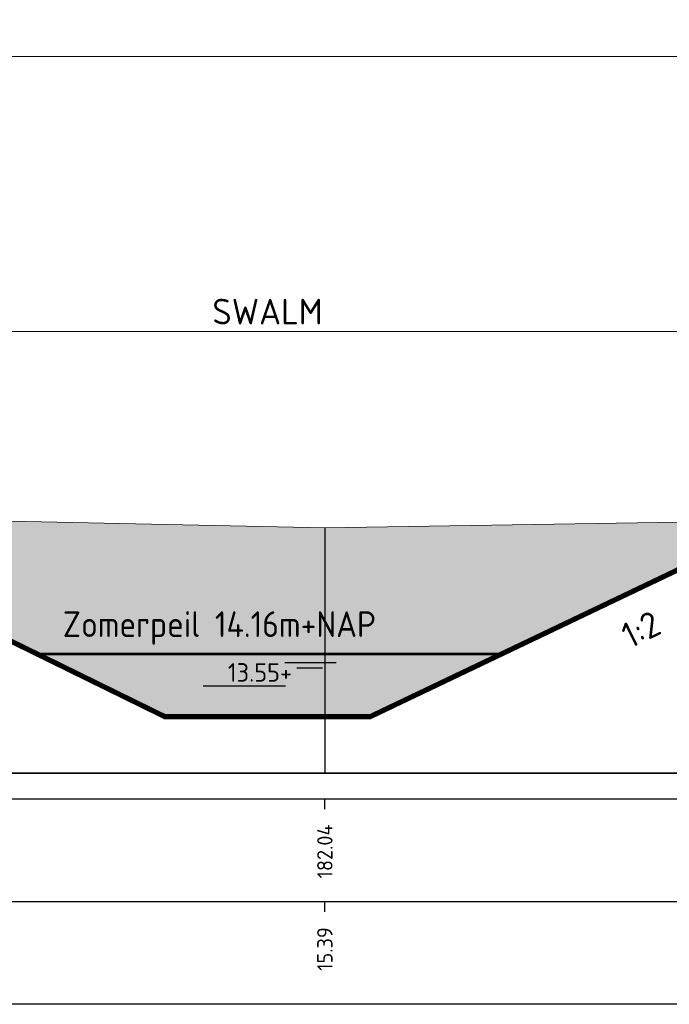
# Model space of a CAD drawing. Header units: metres. Extents: x 197883 to 206898, y 361907 to 364395.
# Tile 171 of 256: x 205963 to 205969, y 363659 to 363668. Entities that reach past the tile are written whole.
import ezdxf
from ezdxf.enums import TextEntityAlignment as Align

# ---------------------------------------------------------------- set-up
doc = ezdxf.new("R2010")
doc.units = ezdxf.units.M
doc.header["$PDMODE"] = 35
doc.header["$PDSIZE"] = 0.075
for name, color, linetype, lineweight in [('B-ME-OB-WATERLIJN-GD1', 150, 'Continuous', 25), ('N-WE-GW-TALUD-T18', 1, 'Continuous', 18), ('TDNA0312_dempen', 41, 'Continuous', 30), ('X-ME-AL-PROFIEL_HUIDIG MAAIVELD-GD', 252, 'Continuous', 0), ('X-XX-AL-DETAIL1-M', 7, 'Continuous', 18), ('X-XX-AL-DETAIL2-M', 11, 'Continuous', 18), ('X-XX-AL-PEILMAAT-SD', 7, 'Continuous', 25)]:
    doc.layers.add(name, color=color, linetype=linetype, lineweight=lineweight)
doc.layers.add('N-WE-OG-HULPLIJN-G', color=50, linetype='Continuous', lineweight=35, plot=False)
for name, color, linetype in [('TDNT----_profiel_txt', 10, 'Continuous'), ('X-ME-AL-PROFIEL_WATERLIJN-GD', 150, 'Continuous'), ('X-ME-AL-PROFIELRASTER-S', 7, 'Continuous'), ('XDNL----_dijkcontour', 10, 'Continuous')]:
    doc.layers.add(name, color=color, linetype=linetype)
doc.styles.add('ENV-P', font='ISOCP.SHX')
doc.styles.add('NLCS-ISO', font='NLCS-ISO.ttf', dxfattribs={"height": 1.8})
doc.styles.add('NLCS-ISO-ANNOTATIVE-T18', font='NLCS-ISO.ttf', dxfattribs={"height": 1.8})
doc.styles.add('NLCS-ISO-M100-T25', font='NLCS-ISO.ttf', dxfattribs={"height": 0.25})
doc.dimstyles.new('NLCS-M100-T25-PIJL_L2_H1', dxfattribs={"dimscale": 0.1, "dimtxt": 2.5, "dimasz": 2.5, "dimexe": 2, "dimexo": 2, "dimgap": 0.7, "dimtad": 1, "dimzin": 0, "dimdsep": 46, "dimtxsty": 'NLCS-ISO-M100-T25', "dimcen": 0, "dimdle": 2, "dimclrd": 256, "dimclre": 256, "dimclrt": 256, "dimadec": 1, "dimazin": 0, "dimtfac": 1, "dimtdec": 3, "dimtofl": 0, "dimtmove": 0, "dimatfit": 3, "dimfxl": 2, "dimfxlon": 1, "dimtfillclr": 256, "dimtolj": 1, "dimtzin": 0, "dimlwd": -1, "dimlwe": -1, "dimarcsym": 0})

# ---------------------------------------------------------------- blocks, each defined once
blk = doc.blocks.new('SAL-PROFIELRASTER_BALK_EIND1-SOD')
at = {"color": 0, "linetype": 'ByBlock', "lineweight": -2, "flags": 128}
for points in [[(0, 0), (1, 0)], [(0, -2.5), (1, -2.5)], [(0, -12.5), (1, -12.5)]]:
    blk.add_lwpolyline(points, dxfattribs=at)
blk = doc.blocks.new('SAL-PROFIELRASTER_BALK_EIND2-SOD')
at = {"color": 0, "linetype": 'ByBlock', "lineweight": -2}
blk.add_line((1, -12.5), (0, -12.5), dxfattribs=at)
blk = doc.blocks.new('SAL-PROFIELRASTER_BALK_DATA-SOD')
at = {"color": 0, "linetype": 'ByBlock', "lineweight": -2}
blk.add_lwpolyline([(0, -3.5), (0, -2.5)], dxfattribs=at)
at = {"color": 0, "linetype": 'ByBlock', "lineweight": -2, "style": 'NLCS-ISO-ANNOTATIVE-T18'}
blk.add_attdef('GETAL', text='', height=1.5, rotation=90, dxfattribs=at).set_placement((0.75, -5), align=Align.RIGHT)
blk = doc.blocks.new('SAL-PROFIELRASTER_AANHAAL-SOD')
at = {"color": 9, "linetype": 'ByBlock', "lineweight": -2, "flags": 128}
blk.add_lwpolyline([(0, 1), (0, 0)], dxfattribs=at)
blk = doc.blocks.new('*D270')
at = {"layer": 'Defpoints', "color": 0, "transparency": 16777216}
for p in [(205783.8589, 363667.9201), (205783.8589, 363660.9459), (206025.4658, 363660.9459)]:
    blk.add_point(p, dxfattribs=at)
at = {"layer": 'X-XX-AL-DETAIL1-M', "color": 253, "transparency": 16777216}
for p, q in [((205783.8589, 363667.7201), (205783.8589, 363668.1201)), ((206025.4658, 363667.7201), (206025.4658, 363668.1201)), ((206025.2158, 363667.9201), (205784.1089, 363667.9201))]:
    blk.add_line(p, q, dxfattribs=at)
for points in [[(205784.1089, 363667.9618), (205784.1089, 363667.8785), (205783.8589, 363667.9201)], [(206025.2158, 363667.9618), (206025.2158, 363667.8785), (206025.4658, 363667.9201)]]:
    blk.add_solid(points, dxfattribs=at)
at = {"layer": 'X-XX-AL-DETAIL1-M', "color": 253, "transparency": 16777216, "insert": (205904.6624, 363668.1151), "char_height": 0.25, "attachment_point": 5, "style": 'NLCS-ISO-M100-T25'}
blk.add_mtext('\\A1;Gras', dxfattribs=at)
blk = doc.blocks.new('SAL-PEILMAAT_INFRACAD_H01-SOD')
blk.add_line((-2, 3), (6, 3))
blk.add_solid([(-2, 3), (0, 3), (0, 0)])
at = {"style": 'NLCS-ISO'}
blk.add_attdef('...', (0.4, 3.4), '', height=1.8, dxfattribs=at)
blk = doc.blocks.new('*D288')
at = {"layer": 'Defpoints', "color": 0, "transparency": 16777216}
for p in [(205960.3389, 363665.243), (205960.3389, 363659.5647), (205970.3389, 363659.5647)]:
    blk.add_point(p, dxfattribs=at)
at = {"layer": 'X-XX-AL-DETAIL2-M', "transparency": 16777216}
for p, q in [((205960.3389, 363665.043), (205960.3389, 363665.443)), ((205970.3389, 363665.043), (205970.3389, 363665.443)), ((205970.0889, 363665.243), (205960.5889, 363665.243))]:
    blk.add_line(p, q, dxfattribs=at)
for points in [[(205960.5889, 363665.2847), (205960.5889, 363665.2013), (205960.3389, 363665.243)], [(205970.0889, 363665.2847), (205970.0889, 363665.2013), (205970.3389, 363665.243)]]:
    blk.add_solid(points, dxfattribs=at)
at = {"layer": 'X-XX-AL-DETAIL2-M', "transparency": 16777216, "insert": (205965.3389, 363665.438), "char_height": 0.25, "attachment_point": 5, "style": 'NLCS-ISO-M100-T25'}
blk.add_mtext('\\A1;SWALM', dxfattribs=at)

msp = doc.modelspace()

# ---------------------------------------------------------------- hatches: boundary and pattern name
at = {"layer": 'TDNA0312_dempen'}
msp.add_hatch(color=256, dxfattribs=at).paths.add_polyline_path([(205970.3389, 363663.406), (205965.8966, 363663.3344), (205960.6792, 363663.4442), (205960.3389, 363663.4604), (205964.3389, 363661.4959), (205966.3389, 363661.4959)])
at = {"layer": 'X-ME-AL-PROFIEL_HUIDIG MAAIVELD-GD'}
h = msp.add_hatch(dxfattribs=at)
h.set_pattern_fill('AGR-MAAIVELD', color=256, scale=0.05, pattern_type=2)
h.set_pattern_definition([(45, (0, 117.69536), (-0.25000007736, 0.25000007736), []), (45, (-0.0357, 117.73107), (0, 0.50000015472), [0.3535535, -0.3535535]), (45, (-0.07143, 117.7668), (0, 0.50000015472), [0.3535535, -0.3535535]), (45, (-0.10764, 117.803), (0, 0.50000015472), [0.3535535, -0.3535535]), (45, (-0.14286, 117.8382), (0, 0.50000015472), [0.3535535, -0.3535535]), (45, (-0.17857, 117.87393), (0, 0.50000015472), [0.3535535, -0.3535535]), (45, (-0.2143, 117.90964), (0, 0.50000015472), [0.3535535, -0.3535535]), (315, (0, 117.69536), (0.25000007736, 0.25000007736), []), (315, (0.0357, 117.73107), (0.50000015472, -1e-16), [0.3535535, -0.3535535]), (315, (0.07143, 117.7668), (0.50000015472, -1e-16), [0.3535535, -0.3535535]), (315, (0.10764, 117.803), (0.50000015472, -1e-16), [0.3535535, -0.3535535]), (315, (0.14286, 117.8382), (0.50000015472, -1e-16), [0.3535535, -0.3535535]), (315, (0.17857, 117.87393), (0.50000015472, -1e-16), [0.3535535, -0.3535535]), (315, (0.2143, 117.90964), (0.50000015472, -1e-16), [0.3535535, -0.3535535])])
h.paths.add_polyline_path([(206025.4658, 363663.7322), (206023.6456, 363663.6838), (206020.1071, 363663.6324), (206015.7653, 363663.4981), (206011.2622, 363663.4979), (206007.0095, 363663.6174), (206003.2533, 363663.4284), (205999.3613, 363663.4149), (205994.6991, 363663.5651), (205990.7187, 363663.5729), (205983.8099, 363663.4448), (205978.1084, 363663.5138), (205974.5647, 363663.3778), (205971.3709, 363663.4226), (205965.8966, 363663.3344), (205960.6792, 363663.4442), (205953.9518, 363663.7655), (205946.3518, 363663.5897), (205938.9732, 363663.415), (205931.8278, 363663.2927), (205921.5074, 363663.5694), (205918.233, 363663.7999), (205916.5854, 363663.7139), (205915.9968, 363663.7209), (205915.0704, 363663.8095), (205912.9778, 363663.8362), (205909.5903, 363663.859), (205906.2722, 363663.813), (205903.87, 363663.9783), (205902.9448, 363663.897), (205901.9659, 363663.9918), (205901.15, 363663.8849), (205899.0329, 363663.9023), (205894.7512, 363663.8961), (205890.1931, 363663.8505), (205887.4277, 363663.8957), (205884.49, 363663.8516), (205881.6025, 363663.9185), (205879.3385, 363664.0454), (205878.2157, 363664.0192), (205876.575, 363664.04), (205874.9606, 363664.0664), (205873.0536, 363664.1601), (205870.2955, 363664.2412), (205867.5394, 363664.3439), (205865.167, 363664.4002), (205862.6669, 363664.268), (205860.7517, 363664.5969), (205859.3824, 363664.4054), (205857.5259, 363664.4199), (205855.1726, 363664.3769), (205853.433, 363664.4189), (205851.352, 363664.3389), (205849.0707, 363664.429), (205847.0326, 363664.3908), (205845.2933, 363664.5775), (205839.2517, 363664.5125), (205836.6973, 363664.5951), (205834.3615, 363664.4231), (205832.3145, 363664.4096), (205825.4157, 363664.3937), (205822.8867, 363664.3512), (205818.8587, 363664.27), (205815.3362, 363664.2098), (205813.0728, 363664.183), (205810.4079, 363664.1878), (205808.1451, 363664.2052), (205804.3937, 363664.1831), (205803.595, 363664.1596), (205801.9335, 363664.1914), (205799.5467, 363664.2681), (205797.3167, 363664.2403), (205791.1749, 363664.1604), (205786.1025, 363664.1689), (205783.8589, 363664.105), (205783.8589, 363663.955), (205786.1025, 363664.0189), (205791.1749, 363664.0104), (205797.3167, 363664.0903), (205799.5467, 363664.1181), (205801.9335, 363664.0414), (205803.595, 363664.0096), (205804.3937, 363664.0331), (205808.1451, 363664.0552), (205810.4079, 363664.0378), (205813.0728, 363664.033), (205815.3362, 363664.0598), (205818.8587, 363664.12), (205822.8867, 363664.2012), (205825.4157, 363664.2437), (205832.3145, 363664.2596), (205834.3615, 363664.2731), (205836.6973, 363664.4451), (205839.2517, 363664.3625), (205845.2933, 363664.4275), (205847.0326, 363664.2408), (205849.0707, 363664.279), (205851.352, 363664.1889), (205853.433, 363664.2689), (205855.1726, 363664.2269), (205857.5259, 363664.2699), (205859.3824, 363664.2554), (205860.7517, 363664.4469), (205862.6669, 363664.118), (205865.167, 363664.2502), (205867.5394, 363664.1939), (205870.2955, 363664.0912), (205873.0536, 363664.0101), (205874.9606, 363663.9164), (205876.575, 363663.89), (205878.2157, 363663.8692), (205879.3385, 363663.8954), (205881.6025, 363663.7685), (205884.49, 363663.7016), (205887.4277, 363663.7457), (205890.1931, 363663.7005), (205894.7512, 363663.7461), (205899.0329, 363663.7523), (205901.15, 363663.7349), (205901.9659, 363663.8418), (205902.9448, 363663.747), (205903.87, 363663.8283), (205906.2722, 363663.663), (205909.5903, 363663.709), (205912.9778, 363663.6862), (205915.0704, 363663.6595), (205915.9968, 363663.5709), (205916.5854, 363663.5639), (205918.233, 363663.6499), (205921.5074, 363663.4194), (205931.8278, 363663.1427), (205938.9732, 363663.265), (205946.3518, 363663.4397), (205953.9518, 363663.6155), (205960.6792, 363663.2942), (205965.8966, 363663.1844), (205971.3709, 363663.2726), (205974.5647, 363663.2278), (205978.1084, 363663.3638), (205983.8099, 363663.2948), (205990.7187, 363663.4229), (205994.6991, 363663.4151), (205999.3613, 363663.2649), (206003.2533, 363663.2784), (206007.0095, 363663.4674), (206011.2622, 363663.3479), (206015.7653, 363663.3481), (206020.1071, 363663.4824), (206023.6456, 363663.5338), (206025.4658, 363663.5822)])

# ---------------------------------------------------------------- linework, layer by layer
at = {"layer": 'B-ME-OB-WATERLIJN-GD1', "const_width": 0.025}
msp.add_lwpolyline([(205967.6164, 363662.1059), (205963.0969, 363662.1059)], dxfattribs=at)
at = {"layer": 'N-WE-OG-HULPLIJN-G'}
msp.add_lwpolyline([(205776.6589, 363660.9459), (206034.3231, 363660.9459)], dxfattribs=at)
at = {"layer": 'X-ME-AL-PROFIEL_HUIDIG MAAIVELD-GD'}
msp.add_lwpolyline([(205903.87, 363663.9783), (205906.2722, 363663.813), (205909.5903, 363663.859), (205912.9778, 363663.8362), (205915.0704, 363663.8095), (205915.9968, 363663.7209), (205916.5854, 363663.7139), (205918.233, 363663.7999), (205921.5074, 363663.5694), (205931.8278, 363663.2927), (205938.9732, 363663.415), (205946.3518, 363663.5897), (205953.9518, 363663.7655), (205960.6792, 363663.4442), (205965.8966, 363663.3344), (205971.3709, 363663.4226), (205974.5647, 363663.3778), (205978.1084, 363663.5138), (205983.8099, 363663.4448)], dxfattribs=at)
at = {"layer": 'X-ME-AL-PROFIEL_WATERLIJN-GD'}
for points in [[(205965.507, 363662.0239), (205966.007, 363662.0239)], [(205965.6238, 363661.97), (205965.8738, 363661.97)]]:
    msp.add_lwpolyline(points, dxfattribs=at)
at = {"layer": 'XDNL----_dijkcontour', "const_width": 0.05}
msp.add_lwpolyline([(205960.3389, 363663.4604), (205964.3389, 363661.4959), (205966.3389, 363661.4959), (205970.3389, 363663.406)], dxfattribs=at)

# ---------------------------------------------------------------- block references
at = {"layer": 'X-ME-AL-PROFIELRASTER-S', "yscale": 2.388500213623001}
msp.add_blockref('SAL-PROFIELRASTER_AANHAAL-SOD', (205965.8966, 363660.9459), dxfattribs=at)
at = {"layer": 'X-ME-AL-PROFIELRASTER-S', "xscale": 242.231864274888, "yscale": 0.1, "zscale": 242.231864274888}
for name, p in [('SAL-PROFIELRASTER_BALK_EIND1-SOD', (205783.8589, 363660.9459)), ('SAL-PROFIELRASTER_BALK_EIND2-SOD', (205783.8589, 363659.9459))]:
    msp.add_blockref(name, p, dxfattribs=at)
at = {"layer": 'X-ME-AL-PROFIELRASTER-S', "xscale": 0.1, "yscale": 0.1, "zscale": 0.1}
for p, values in [((205965.8966, 363660.9459), {'GETAL': '182.04'}), ((205965.8966, 363659.9459), {'GETAL': '15.39'})]:
    msp.add_blockref('SAL-PROFIELRASTER_BALK_DATA-SOD', p, dxfattribs=at).add_auto_attribs(values)
at = {"layer": 'X-XX-AL-PEILMAAT-SD', "xscale": 0.1, "yscale": 0.1, "zscale": 0.1}
msp.add_blockref('SAL-PEILMAAT_INFRACAD_H01-SOD', (205964.9128, 363661.4959), dxfattribs=at).add_auto_attribs({'...': '13.55+'})

# ---------------------------------------------------------------- texts
at = {"layer": 'N-WE-GW-TALUD-T18', "style": 'NLCS-ISO'}
msp.add_text('1:2', height=0.25, rotation=26.15738, dxfattribs=at).set_placement((205969.0597, 363662.1656), align=Align.BOTTOM_CENTER)
at = {"layer": 'TDNT----_profiel_txt', "color": 150, "insert": (205963.3471, 363662.1952), "char_height": 0.25, "attachment_point": 7, "style": 'ENV-P'}
msp.add_mtext_dynamic_manual_height_columns('Zomerpeil 14.16m+NAP', width=15.433774, gutter_width=2.25, heights=[0], dxfattribs=at)

# ---------------------------------------------------------------- dimensions: what is measured, and where the dimension line sits
at = {"layer": 'X-XX-AL-DETAIL1-M', "color": 253}
dim = msp.add_linear_dim(base=(205783.8589, 363667.9201), p1=(206025.4658, 363660.9459), p2=(205783.8589, 363660.9459), text='Gras', dimstyle='NLCS-M100-T25-PIJL_L2_H1', override={"dimclrd": 253, "dimclre": 253, "dimclrt": 253}, dxfattribs=at)
dim.commit()
dim.dimension.update_dxf_attribs({"geometry": '*D270', "text_midpoint": (205904.6624, 363667.9201), "dimtype": 160})
at = {"layer": 'X-XX-AL-DETAIL2-M'}
dim = msp.add_linear_dim(base=(205960.3389, 363665.243), p1=(205970.3389, 363659.5647), p2=(205960.3389, 363659.5647), text='SWALM', dimstyle='NLCS-M100-T25-PIJL_L2_H1', dxfattribs=at)
dim.commit()
dim.dimension.update_dxf_attribs({"geometry": '*D288', "text_midpoint": (205965.3389, 363665.438)})

doc.saveas('drawing.dxf')
